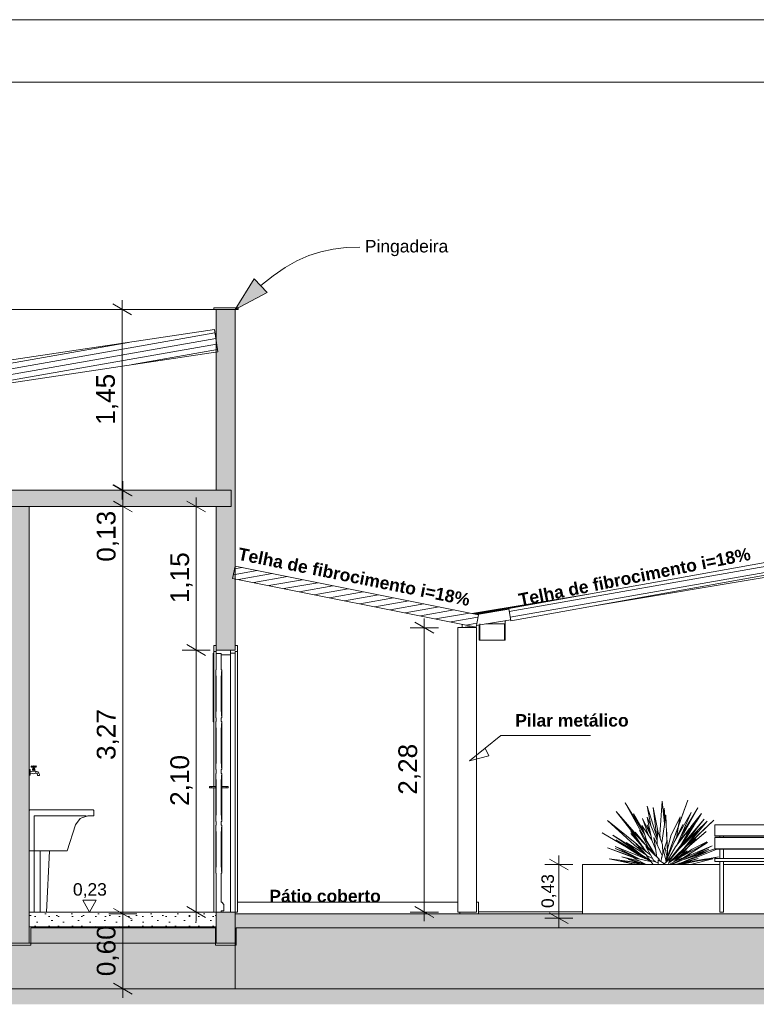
# Model space of a CAD drawing. Header units: millimetres. Extents: x 0 to 1357, y -1 to 841.
# Tile 34 of 43: x 758 to 876, y 683 to 841. Entities that reach past the tile are written whole.
import ezdxf
from ezdxf.xclip import XClip

# ---------------------------------------------------------------- set-up
doc = ezdxf.new("R2010")
doc.units = ezdxf.units.MM
doc.header["$MEASUREMENT"] = 0
doc.header["$XCLIPFRAME"] = 0
doc.linetypes.add('Wipeout_Contour', pattern=[1000, 0, -1000])
for name, color, linetype in [('Anotação - Geral.2D', 7, 'Continuous'), ('Cobertura.ARQ', 7, 'Continuous'), ('Cotas - Geral.2D', 7, 'Continuous'), ('Desenho 2D - Geral', 7, 'Continuous'), ('Desenho 2D - Geral.2D', 7, 'Continuous'), ('Interior - Mobiliário .ARQ', 7, 'Continuous'), ('Laje.ARQ', 7, 'Continuous'), ('Parede.ARQ', 7, 'Continuous'), ('Pilar.ARQ', 7, 'Continuous'), ('Vigas.ARQ', 7, 'Continuous')]:
    doc.layers.add(name, color=color, linetype=linetype)
doc.styles.add('GENERATED_STYLE_1', font='txt')
doc.styles.add('GENERATED_STYLE_2', font='txt')
pattern_1 = [(0, (-58.189, 697.9626), (0, 7.79423), [0.4875, -4.0125]), (0, (-55.939, 701.86), (0, 7.79423), [0.4875, -4.0125]), (60, (-58.189, 697.9626), (-6.75, 3.897114), [0.4875, -4.0125]), (60, (-53.689, 697.9626), (-6.75, 3.897114), [0.4875, -4.0125]), (120, (-57.701, 697.9626), (6.75, 3.897114), [0.4875, -4.0125]), (120, (-53.201, 697.9626), (6.75, 3.897114), [0.4875, -4.0125]), (0, (-58.1888, 698.7126), (0, 1.5), [0, -1.5, 0, -2.25]), (45, (-57.4388, 698.7126), (-1.0606602, 1.0606602), [0, -1.125, 0, -1.875])]
pattern_2 = [(10, (-58.1888, 697.9626), (-0.15628336, 0.88632695), [])]

# ---------------------------------------------------------------- blocks, each defined once
blk = doc.blocks.new('Desenho_1_1', base_point=(-58.19, 697.96))
at = {"layer": 'Anotação - Geral.2D', "linetype": 'Continuous', "lineweight": 0}
blk.add_hatch(color=7, dxfattribs=at).paths.add_polyline_path([(792.84, 794.56), (797.97, 797.27), (795.93, 799.47)])
at = {"layer": 'Anotação - Geral.2D', "color": 7, "linetype": 'Continuous', "lineweight": 0}
for p, q in [((792.84, 794.56), (795.93, 799.47)), ((795.93, 799.47), (797.97, 797.27)), ((792.84, 794.56), (797.97, 797.27))]:
    blk.add_line(p, q, dxfattribs=at)
at = {"layer": 'Anotação - Geral.2D', "color": 8, "linetype": 'Continuous', "lineweight": 0, "flags": 128}
blk.add_lwpolyline([(796.95, 798.37), (798.94, 799.95), (800.87, 801.26), (802.76, 802.34), (804.66, 803.18), (806.58, 803.81), (808.57, 804.24), (810.64, 804.48), (812.84, 804.56)], dxfattribs=at)
at = {"layer": 'Cotas - Geral.2D', "color": 7, "linetype": 'Continuous', "lineweight": 0}
for p, q in [((774.75, 794.56), (774.75, 796.03)), ((777, 794.56), (772.5, 794.56)), ((776.25, 793.7), (773.25, 795.43)), ((785.13, 740.83), (788.13, 739.1)), ((788.88, 739.96), (784.38, 739.96)), ((846.96, 705.56), (842.46, 705.56)), ((846.21, 704.7), (843.21, 706.43)), ((844.71, 705.56), (844.71, 707.03)), ((768.44, 699.84), (770.61, 699.84)), ((777.1, 685.66), (772.6, 685.66)), ((773.35, 686.53), (776.35, 684.8)), ((774.85, 684.2), (774.85, 685.66))]:
    blk.add_line(p, q, dxfattribs=at)
at = {"layer": 'Desenho 2D - Geral', "color": 9, "linetype": 'Continuous', "lineweight": 0}
blk.add_line((756.63, 692.64), (760.15, 692.64), dxfattribs=at)
at = {"layer": 'Desenho 2D - Geral.2D', "color": 7, "linetype": 'Continuous', "lineweight": 0}
for p, q in [((793.37, 794.8), (789.45, 794.8)), ((789.45, 794.8), (789.45, 794.56)), ((789.45, 794.56), (793.37, 794.56)), ((793.37, 794.56), (793.37, 794.8)), ((835.44, 726.25), (830.39, 722.17)), ((849.79, 726.25), (835.44, 726.25)), ((830.39, 722.17), (833.49, 722.97)), ((833.49, 722.97), (832.92, 724.21))]:
    blk.add_line(p, q, dxfattribs=at)
at = {"layer": 'Interior - Mobiliário .ARQ', "color": 8, "linetype": 'Continuous', "lineweight": 0}
for p, q in [((831.96, 741.52), (836.12, 741.52)), ((760.18, 721.31), (760.17, 721.27)), ((760.21, 721.35), (760.18, 721.31)), ((760.26, 721.37), (760.21, 721.35)), ((760.31, 721.36), (760.26, 721.37)), ((760.42, 721.33), (760.31, 721.36)), ((760.53, 721.37), (760.42, 721.33)), ((760.51, 721.32), (760.49, 721.27)), ((760.54, 721.35), (760.51, 721.32)), ((760.52, 721.33), (760.53, 721.35)), ((760.59, 721.39), (760.53, 721.37)), ((760.53, 721.36), (760.53, 721.37)), ((760.53, 721.37), (760.53, 721.37)), ((760.53, 721.35), (760.53, 721.36)), ((760.53, 721.36), (760.53, 721.36)), ((760.54, 721.36), (760.53, 721.35)), ((760.59, 721.37), (760.54, 721.35)), ((760.56, 721.36), (760.54, 721.36)), ((760.59, 721.37), (760.56, 721.36)), ((760.59, 721.39), (760.65, 721.37)), ((760.63, 721.36), (760.59, 721.37)), ((760.64, 721.35), (760.59, 721.37)), ((760.64, 721.36), (760.63, 721.36)), ((760.65, 721.35), (760.64, 721.36)), ((760.68, 721.32), (760.64, 721.35)), ((760.65, 721.37), (760.65, 721.37)), ((760.65, 721.37), (760.65, 721.36)), ((760.65, 721.37), (760.76, 721.33)), ((760.65, 721.36), (760.65, 721.36)), ((760.65, 721.36), (760.65, 721.35)), ((760.65, 721.35), (760.66, 721.33)), ((760.69, 721.27), (760.68, 721.32)), ((760.76, 721.33), (760.87, 721.36)), ((760.87, 721.36), (760.92, 721.37)), ((760.92, 721.37), (760.97, 721.35)), ((760.97, 721.35), (761, 721.31)), ((761, 721.31), (761.02, 721.27)), ((760, 720.81), (759.84, 720.86)), ((760, 719.91), (759.84, 719.86)), ((760, 720.75), (760, 720.81)), ((760, 720.81), (760, 720.81)), ((760, 720.59), (760, 720.75)), ((760, 720.36), (760, 720.59)), ((760.04, 720.56), (760, 720.56)), ((760, 720.56), (760, 720.56)), ((760, 720.14), (760, 720.36)), ((760.04, 720.16), (760, 720.16)), ((760, 720.16), (760, 720.16)), ((760, 719.97), (760, 720.14)), ((760, 719.91), (760, 719.97)), ((760, 719.91), (760, 719.91)), ((760.24, 720.51), (760.04, 720.56)), ((760.24, 720.21), (760.04, 720.16)), ((760.18, 721.22), (760.17, 721.27)), ((760.21, 721.18), (760.18, 721.22)), ((760.26, 721.17), (760.21, 721.18)), ((760.42, 720.56), (760.24, 720.51)), ((760.44, 720.16), (760.24, 720.21)), ((760.31, 721.18), (760.26, 721.17)), ((760.42, 721.2), (760.31, 721.18)), ((760.54, 721.01), (760.39, 720.87)), ((760.42, 720.87), (760.39, 720.87)), ((760.39, 720.87), (760.39, 720.87)), ((760.39, 720.87), (760.39, 720.87)), ((760.39, 720.87), (760.39, 720.77)), ((760.42, 720.77), (760.39, 720.77)), ((760.39, 720.77), (760.39, 720.77)), ((760.51, 721.17), (760.42, 721.2)), ((760.49, 720.87), (760.42, 720.87)), ((760.49, 720.77), (760.42, 720.77)), ((760.44, 720.62), (760.42, 720.56)), ((760.44, 720.77), (760.44, 720.77)), ((760.44, 720.77), (760.44, 720.62)), ((760.59, 720.11), (760.44, 720.16)), ((760.5, 720.53), (760.45, 720.53)), ((760.49, 721.27), (760.51, 721.22)), ((760.59, 720.87), (760.49, 720.87)), ((760.59, 720.77), (760.49, 720.77)), ((760.59, 720.53), (760.5, 720.53)), ((760.51, 721.22), (760.54, 721.18)), ((760.51, 721.17), (760.52, 721.14)), ((760.53, 721.19), (760.52, 721.2)), ((760.52, 721.14), (760.52, 721.07)), ((760.53, 721.07), (760.52, 721.07)), ((760.52, 721.07), (760.52, 721.07)), ((760.56, 721.07), (760.53, 721.07)), ((760.54, 721.18), (760.59, 721.17)), ((760.54, 721.07), (760.54, 721.07)), ((760.54, 721.07), (760.54, 721.01)), ((760.55, 721.01), (760.54, 721.01)), ((760.54, 721.01), (760.54, 721.01)), ((760.54, 721.01), (760.54, 721.01)), ((760.57, 721.01), (760.55, 721.01)), ((760.59, 721.07), (760.56, 721.07)), ((760.59, 721.01), (760.57, 721.01)), ((760.59, 721.17), (760.64, 721.18)), ((760.63, 721.07), (760.59, 721.07)), ((760.62, 721.01), (760.59, 721.01)), ((760.69, 720.87), (760.59, 720.87)), ((760.69, 720.77), (760.59, 720.77)), ((760.68, 720.53), (760.59, 720.53)), ((760.74, 720.16), (760.59, 720.11)), ((760.63, 721.01), (760.62, 721.01)), ((760.65, 721.07), (760.63, 721.07)), ((760.64, 721.01), (760.63, 721.01)), ((760.64, 721.18), (760.68, 721.22)), ((760.64, 721.07), (760.64, 721.07)), ((760.64, 721.07), (760.64, 721.01)), ((760.64, 721.01), (760.64, 721.01)), ((760.64, 721.01), (760.64, 721.01)), ((760.64, 721.01), (760.79, 720.87)), ((760.66, 721.2), (760.65, 721.19)), ((760.66, 721.07), (760.65, 721.07)), ((760.67, 721.17), (760.66, 721.14)), ((760.66, 721.14), (760.66, 721.07)), ((760.66, 721.07), (760.66, 721.07)), ((760.67, 721.17), (760.76, 721.2)), ((760.68, 721.22), (760.69, 721.27)), ((760.73, 720.53), (760.68, 720.53)), ((760.76, 720.87), (760.69, 720.87)), ((760.76, 720.77), (760.69, 720.77)), ((760.74, 720.77), (760.74, 720.77)), ((760.74, 720.77), (760.74, 720.62)), ((760.74, 720.62), (760.76, 720.56)), ((760.94, 720.21), (760.74, 720.16)), ((760.76, 721.2), (760.87, 721.18)), ((760.79, 720.87), (760.76, 720.87)), ((760.79, 720.77), (760.76, 720.77)), ((760.94, 720.51), (760.76, 720.56)), ((760.79, 720.87), (760.79, 720.87)), ((760.79, 720.87), (760.79, 720.87)), ((760.79, 720.87), (760.79, 720.77)), ((760.79, 720.77), (760.79, 720.77)), ((760.87, 721.18), (760.92, 721.17)), ((760.92, 721.17), (760.97, 721.18)), ((760.94, 720.52), (761.22, 720.44)), ((760.94, 720.36), (760.94, 720.44)), ((760.94, 720.29), (760.94, 720.36)), ((760.94, 720.21), (761.06, 720.17)), ((760.97, 721.18), (761, 721.22)), ((761, 721.22), (761.02, 721.27)), ((761.06, 720.17), (761.07, 720.19)), ((761.06, 720.17), (761.15, 720.08)), ((761.07, 720.19), (761.1, 720.24)), ((761.15, 720.08), (761.17, 720.1)), ((761.15, 720.08), (761.19, 719.94)), ((761.17, 720.1), (761.22, 720.12)), ((761.18, 720.38), (761.21, 720.43)), ((761.19, 719.94), (761.19, 719.86)), ((761.19, 719.86), (761.21, 719.86)), ((761.21, 720.43), (761.22, 720.44)), ((761.21, 719.86), (761.27, 719.86)), ((761.22, 720.44), (761.42, 720.24)), ((761.27, 719.86), (761.34, 719.86)), ((761.34, 719.86), (761.42, 719.86)), ((761.36, 720.2), (761.4, 720.23)), ((761.4, 720.23), (761.42, 720.24)), ((761.42, 720.24), (761.49, 719.98)), ((761.42, 719.86), (761.47, 719.86)), ((761.47, 719.86), (761.49, 719.86)), ((761.49, 719.98), (761.49, 719.86)), ((858.49, 709.74), (855.37, 715.48)), ((855.37, 715.48), (858.45, 710.43)), ((860.9, 710.37), (861.3, 715.73)), ((861.3, 715.73), (861.66, 712.13)), ((865.37, 715.87), (863.45, 710.62)), ((863.47, 710.57), (865.37, 715.87)), ((759.85, 714.21), (759.84, 714.16)), ((759.9, 714.3), (759.85, 714.21)), ((759.99, 714.36), (759.9, 714.3)), ((760.04, 714.36), (759.99, 714.36)), ((760.04, 714.36), (767.82, 714.36)), ((767.82, 714.36), (768.63, 714.36)), ((768.63, 714.36), (769.26, 714.36)), ((769.26, 714.36), (769.6, 714.36)), ((769.6, 714.36), (770.04, 714.36)), ((770.09, 714.36), (770.04, 714.36)), ((770.18, 714.3), (770.09, 714.36)), ((770.23, 714.21), (770.18, 714.3)), ((770.24, 714.16), (770.23, 714.21)), ((770.24, 713.36), (770.24, 714.16)), ((856.85, 710.31), (853.89, 714.09)), ((853.89, 714.09), (857.92, 709.45)), ((858.26, 711), (856.68, 713.68)), ((856.68, 713.68), (857.68, 711.68)), ((859.47, 711.83), (858.87, 714.91)), ((858.87, 714.91), (860.49, 709.85)), ((860.36, 710.27), (859.81, 714.73)), ((859.81, 714.73), (860.65, 710.72)), ((861.24, 709.05), (861.84, 713.46)), ((861.52, 714.08), (861.49, 713.83)), ((861.69, 712.34), (861.52, 714.08)), ((861.6, 714.6), (861.53, 713.99)), ((861.75, 712.8), (861.6, 714.6)), ((861.84, 713.46), (862.02, 709.31)), ((863.09, 708.95), (865.92, 713.91)), ((865.92, 713.91), (863.81, 709.02)), ((863.82, 708.93), (866.98, 714.68)), ((866.98, 714.68), (864.33, 710.21)), ((867.56, 713.75), (865.89, 711.61)), ((866.78, 712.47), (867.56, 713.75)), ((767.84, 713.36), (760.64, 713.36)), ((760.64, 713.36), (760.64, 707.76)), ((767.3, 711.95), (765.94, 707.76)), ((768.04, 712.97), (767.3, 711.95)), ((768.72, 713.36), (767.84, 713.36)), ((768.04, 712.97), (768.29, 713.05)), ((768.29, 713.05), (768.77, 713.21)), ((768.72, 713.36), (768.96, 713.36)), ((768.77, 713.21), (769.12, 713.32)), ((769.13, 713.33), (768.96, 713.36)), ((769.13, 713.33), (769.12, 713.32)), ((769.13, 713.33), (769.24, 713.36)), ((769.42, 713.36), (769.24, 713.36)), ((769.42, 713.36), (769.8, 713.36)), ((769.8, 713.36), (770.24, 713.36)), ((856.85, 708.68), (852.54, 712.64)), ((852.54, 712.64), (857.22, 708.85)), ((859.51, 710.13), (858.14, 712.97)), ((858.14, 712.97), (859.02, 710.37)), ((859.64, 709.48), (858.9, 713.18)), ((858.9, 713.18), (860.47, 709.41)), ((859.48, 710.25), (858.9, 711.93)), ((858.9, 711.93), (859.43, 710.53)), ((864.16, 713.22), (862.66, 710.17)), ((863.21, 709.16), (864.6, 711.99)), ((863.92, 711.88), (864.16, 713.22)), ((864.6, 711.99), (864.02, 710.58)), ((866.96, 712.71), (864.14, 708.45)), ((868.5, 712.52), (865.02, 709.14)), ((865.04, 709.66), (866.42, 711.9)), ((868.03, 712.85), (865.12, 709.49)), ((865.24, 710.46), (866.96, 712.71)), ((865.26, 709.43), (868.03, 712.85)), ((865.27, 708.69), (868.5, 712.52)), ((865.88, 709.13), (869.53, 712.66)), ((869.53, 712.66), (866.06, 709.41)), ((869.71, 710.15), (869.71, 711.96)), ((905.71, 711.96), (869.71, 711.96)), ((856.73, 707.65), (851.68, 710.64)), ((851.68, 710.64), (856.87, 707.67)), ((856.34, 708.42), (853.39, 710.3)), ((853.39, 710.3), (856.2, 708.34)), ((857.86, 708.87), (856.25, 710.55)), ((856.25, 710.55), (857.72, 708.89)), ((858.74, 707.62), (856.27, 711.14)), ((856.27, 711.14), (859.63, 707.7)), ((856.62, 710.61), (856.28, 710.94)), ((856.28, 710.94), (857.45, 709.3)), ((858.07, 709.3), (856.97, 710.78)), ((856.97, 710.78), (858.43, 708.96)), ((858.1, 710.48), (857.67, 711.05)), ((857.67, 711.05), (859.02, 708.33)), ((858.81, 709.29), (858, 711.83)), ((858, 711.83), (859.64, 709.48)), ((860.45, 708.83), (860.55, 711.02)), ((860.55, 711.02), (861.35, 708.75)), ((860.94, 709.89), (860.9, 710.37)), ((861.96, 710.58), (862.01, 710.78)), ((862.01, 710.78), (862.03, 709.37)), ((863.45, 710.62), (862.11, 706.87)), ((862.11, 706.84), (863.47, 710.57)), ((863.42, 708.39), (865.9, 711.63)), ((863.56, 709.91), (863.89, 711.73)), ((863.95, 708.04), (867.01, 710.96)), ((865.9, 711.63), (864.14, 708.54)), ((865.67, 711.33), (864.43, 709.75)), ((867.01, 710.96), (864.73, 708.15)), ((864.93, 707.92), (868.34, 710.85)), ((868.34, 710.85), (865.01, 708.03)), ((855.56, 708.42), (853.83, 709.51)), ((853.83, 709.51), (857.63, 707.36)), ((857.86, 707.18), (855.5, 709.1)), ((855.5, 709.1), (858.47, 707.31)), ((858.8, 707), (857.08, 708.87)), ((857.08, 708.87), (859.42, 707.11)), ((857.22, 708.85), (857.67, 708.43)), ((857.72, 708.89), (858.23, 708.35)), ((857.81, 708.79), (858.22, 708.22)), ((858.43, 708.96), (858.51, 708.84)), ((860.15, 707.04), (858.49, 709.74)), ((860.19, 707.01), (858.81, 709.29)), ((859.64, 709.48), (860.26, 707.91)), ((860.43, 706.77), (859.95, 709.93)), ((859.95, 709.93), (861.27, 707.01)), ((861.35, 708.75), (861.38, 707.34)), ((861.73, 708.33), (862.07, 709.49)), ((861.8, 705.84), (863.09, 708.95)), ((862.07, 709.49), (862.11, 706.72)), ((862.34, 708.8), (862.09, 708.3)), ((862.66, 710.17), (862.1, 707.79)), ((865.12, 709.49), (862.42, 706.18)), ((866.06, 709.41), (862.48, 705.97)), ((862.55, 706.01), (865.88, 709.13)), ((863.41, 709.57), (863.56, 709.91)), ((863.81, 709.02), (863.53, 708.54)), ((863.79, 708.88), (863.82, 708.93)), ((864.02, 706.23), (868.52, 709.08)), ((864.32, 708.72), (865.04, 709.66)), ((864.43, 709.75), (864.33, 709.59)), ((868.52, 709.08), (864.58, 706.99)), ((864.61, 708.67), (865.26, 709.43)), ((864.86, 708.29), (865.27, 708.69)), ((866.71, 709.7), (865.5, 708.78)), ((865.63, 708.56), (866.71, 709.7)), ((868.43, 709.21), (866.08, 708.03)), ((867.52, 708.55), (868.43, 709.21)), ((869.71, 710.1), (869.71, 710.15)), ((905.71, 710.15), (869.71, 710.15)), ((870.52, 710.1), (869.71, 710.1)), ((869.71, 708.09), (869.71, 709.9)), ((905.71, 709.9), (869.71, 709.9)), ((870.52, 709.9), (870.52, 710.1)), ((871.12, 710.1), (870.52, 710.1)), ((871.12, 709.9), (871.12, 710.1)), ((904.32, 710.1), (871.12, 710.1)), ((760.64, 707.76), (759.84, 707.76)), ((760.64, 707.76), (765.94, 707.76)), ((761.64, 707.76), (761.64, 707.76)), ((763.14, 707.76), (763.14, 707.76)), ((856.79, 706.64), (852.5, 708.26)), ((852.5, 708.26), (857.33, 706.52)), ((857.7, 706.43), (853.75, 708.46)), ((853.75, 708.46), (858.92, 706.37)), ((856.35, 707.12), (853.76, 708.16)), ((853.76, 708.16), (857.44, 706.56)), ((855.62, 708.31), (857.51, 707.15)), ((856.2, 708.34), (857.32, 707.62)), ((859.4, 706.12), (856.73, 707.65)), ((858.44, 707.38), (856.85, 708.68)), ((856.87, 707.67), (859.34, 706.2)), ((858.59, 706.51), (857.22, 707.37)), ((857.51, 707.15), (857.95, 706.91)), ((859.31, 706.28), (857.86, 707.18)), ((858.22, 708.22), (858.58, 707.86)), ((858.47, 707.31), (858.61, 707.2)), ((859.88, 706.27), (858.68, 708.46)), ((858.68, 708.46), (860.81, 706.41)), ((859.63, 707.7), (859.9, 707.29)), ((861.06, 706.06), (861.49, 707.79)), ((861.15, 706.65), (861.36, 707.27)), ((861.49, 707.79), (861.9, 706.09)), ((861.51, 707.71), (861.73, 708.34)), ((861.73, 708.34), (862.04, 706.97)), ((862.1, 706.12), (863.42, 708.39)), ((862.42, 706.17), (863.95, 708.04)), ((864.14, 708.45), (862.44, 706.26)), ((864.14, 708.54), (862.45, 706.31)), ((864.73, 708.15), (862.47, 705.96)), ((866.24, 707.27), (862.68, 705.56)), ((865.01, 708.03), (862.9, 706.23)), ((862.98, 706.27), (864.93, 707.92)), ((863.92, 706.61), (865.95, 707.9)), ((863.98, 708.08), (864.08, 708.36)), ((864.14, 706.97), (865.45, 708.37)), ((866.08, 708.03), (864.17, 706.77)), ((864.22, 706.8), (865.27, 707.77)), ((865.95, 707.9), (864.26, 706.78)), ((864.31, 705.84), (868.34, 707.55)), ((865.27, 707.77), (864.41, 707.26)), ((865.01, 707.33), (864.63, 707.19)), ((868.34, 707.55), (864.79, 706.4)), ((865.03, 708.42), (864.83, 708.27)), ((865.11, 706.73), (865.74, 707.31)), ((865.84, 706.86), (869.31, 708.55)), ((869.31, 708.55), (866.24, 707.27)), ((868.77, 708.01), (866.3, 707.08)), ((869.71, 708.1), (866.69, 707.09)), ((866.72, 706.7), (870.05, 708.03)), ((867.04, 707.21), (868.77, 708.01)), ((869.71, 708.03), (869.71, 708.09)), ((905.71, 708.09), (869.71, 708.09)), ((870.52, 708.03), (869.71, 708.03)), ((870.52, 706.56), (870.52, 708.03)), ((871.12, 708.03), (870.52, 708.03)), ((871.12, 706.56), (871.12, 708.03)), ((904.32, 708.03), (871.12, 708.03)), ((857.01, 705.56), (852.8, 706.5)), ((852.8, 706.5), (857.01, 705.94)), ((857.12, 705.56), (854.67, 706.19)), ((854.67, 706.19), (857.84, 705.82)), ((857.68, 705.9), (854.82, 706.82)), ((854.82, 706.82), (857.75, 706.09)), ((856.85, 706.17), (855.88, 706.39)), ((855.88, 706.39), (857.32, 705.97)), ((857.88, 705.56), (856.38, 705.94)), ((856.38, 705.94), (858.62, 705.62)), ((858.68, 705.59), (856.7, 706.66)), ((856.7, 706.66), (859.43, 706.03)), ((857.01, 705.94), (857.19, 705.9)), ((857.32, 705.97), (858.25, 705.74)), ((857.33, 706.52), (857.34, 706.51)), ((858.48, 705.7), (857.68, 705.9)), ((857.84, 705.82), (858.58, 705.65)), ((858.14, 705.75), (858.4, 705.72)), ((858.81, 705.56), (858.68, 705.59)), ((859.32, 706.26), (858.79, 707)), ((858.79, 707), (859.72, 706.56)), ((858.92, 706.37), (859.43, 706.08)), ((859.84, 705.56), (859.28, 706.27)), ((859.28, 706.27), (860.63, 705.85)), ((859.43, 706.03), (859.5, 706)), ((860.23, 705.98), (859.88, 706.27)), ((860.61, 705.56), (860.66, 706.33)), ((860.66, 706.33), (861.49, 705.77)), ((860.81, 706.41), (860.92, 706.16)), ((861.17, 706.52), (861.15, 706.65)), ((861.49, 705.77), (861.48, 705.56)), ((861.49, 705.56), (862.48, 706.47)), ((861.9, 706.09), (861.79, 705.84)), ((862.04, 706.97), (861.84, 706.32)), ((862.11, 706.72), (861.89, 706.14)), ((862.3, 705.61), (862.24, 705.56)), ((862.48, 706.47), (862.3, 705.61)), ((862.36, 705.9), (864.15, 706.98)), ((862.4, 705.56), (863.15, 706.02)), ((864.02, 706.23), (862.66, 705.56)), ((862.83, 705.56), (865.84, 706.86)), ((863.15, 706.02), (864.43, 706.58)), ((864.15, 706.98), (863.2, 706.05)), ((864.26, 706.78), (863.35, 706.19)), ((863.41, 705.56), (864.31, 705.84)), ((863.44, 705.56), (864.83, 705.98)), ((863.48, 706.32), (863.92, 706.61)), ((864.19, 706.78), (863.67, 706.5)), ((865.57, 706.05), (863.72, 705.56)), ((865.18, 705.93), (863.75, 705.56)), ((863.88, 706.14), (864.02, 706.23)), ((866.81, 706.22), (864, 705.56)), ((864.02, 706.86), (864.03, 706.86)), ((864.43, 706.58), (864.02, 706.23)), ((864.03, 706.86), (864.05, 706.88)), ((864.14, 705.77), (864.08, 705.77)), ((864.28, 705.56), (866.29, 705.99)), ((864.58, 705.91), (864.96, 706.11)), ((864.83, 705.98), (867.03, 706.52)), ((865, 705.89), (864.91, 705.87)), ((865.08, 706.16), (866.72, 706.7)), ((866.07, 706.05), (865.18, 705.93)), ((867.03, 706.52), (865.57, 706.05)), ((866.69, 707.09), (865.8, 706.73)), ((865.82, 705.56), (869.37, 706.48)), ((866.29, 705.99), (868.39, 706.51)), ((868.39, 706.51), (866.81, 706.22)), ((869.37, 706.48), (867.03, 706.17)), ((870.33, 706.81), (867.95, 706.4)), ((868.56, 706.37), (870.33, 706.81)), ((869.71, 706.56), (905.71, 706.56)), ((869.71, 706.06), (869.71, 706.56)), ((869.71, 706.06), (905.71, 706.06))]:
    blk.add_line(p, q, dxfattribs=at)
at = {"layer": 'Interior - Mobiliário .ARQ', "color": 7, "linetype": 'Continuous', "lineweight": 0}
blk.add_line((836.04, 741.56), (832.04, 741.56), dxfattribs=at)
at = {"layer": 'Parede.ARQ', "color": 8, "linetype": 'Continuous', "lineweight": 0}
for p, q in [((789.84, 794.56), (642.04, 794.56)), ((789.34, 739.46), (789.34, 738.46)), ((789.46, 739.46), (789.34, 739.46)), ((789.46, 718.06), (789.46, 739.7)), ((789.34, 738.46), (789.34, 729.46)), ((789.74, 736.5), (789.74, 729.39)), ((789.79, 735.8), (789.79, 730.09)), ((790.69, 735.8), (790.69, 730.09)), ((790.74, 736.5), (790.74, 729.39)), ((789.34, 729.46), (789.34, 728.46)), ((789.46, 728.46), (789.34, 728.46)), ((789.74, 728.19), (789.74, 721.08)), ((790.74, 728.19), (790.74, 721.08)), ((789.79, 727.49), (789.79, 721.78)), ((789.84, 727.22), (789.84, 723.7)), ((790.64, 727.22), (790.64, 723.7)), ((790.69, 727.49), (790.69, 721.78)), ((789.74, 719.88), (789.74, 712.77)), ((789.84, 720.78), (789.84, 720.18)), ((790.64, 720.78), (790.64, 720.18)), ((790.74, 719.88), (790.74, 712.77)), ((789.79, 719.18), (789.79, 713.47)), ((790.69, 719.18), (790.69, 713.47)), ((788.78, 718.06), (788.74, 718.06)), ((788.74, 718.06), (788.74, 717.86)), ((788.78, 717.86), (788.74, 717.86)), ((788.88, 718.06), (788.78, 718.06)), ((788.88, 717.86), (788.78, 717.86)), ((788.97, 718.06), (788.88, 718.06)), ((788.97, 717.86), (788.88, 717.86)), ((789.02, 718.06), (788.97, 718.06)), ((789.02, 717.86), (788.97, 717.86)), ((789.04, 718.06), (789.02, 718.06)), ((789.04, 717.86), (789.02, 717.86)), ((789.05, 718.06), (789.04, 718.06)), ((789.04, 718.06), (789.04, 717.86)), ((789.05, 717.86), (789.04, 717.86)), ((789.07, 718.06), (789.05, 718.06)), ((789.07, 717.86), (789.05, 717.86)), ((789.1, 718.06), (789.07, 718.06)), ((789.1, 717.86), (789.07, 717.86)), ((789.14, 718.06), (789.1, 718.06)), ((789.14, 717.86), (789.1, 717.86)), ((789.74, 718.06), (789.14, 718.06)), ((789.74, 717.86), (789.14, 717.86)), ((790.74, 718.06), (791.34, 718.06)), ((790.74, 717.86), (791.34, 717.86)), ((791.34, 718.06), (791.38, 718.06)), ((791.34, 717.86), (791.38, 717.86)), ((791.38, 718.06), (791.41, 718.06)), ((791.38, 717.86), (791.41, 717.86)), ((791.41, 718.06), (791.43, 718.06)), ((791.41, 717.86), (791.43, 717.86)), ((791.43, 718.06), (791.44, 718.06)), ((791.43, 717.86), (791.44, 717.86)), ((791.44, 718.06), (791.46, 718.06)), ((791.44, 718.06), (791.44, 717.86)), ((791.44, 717.86), (791.46, 717.86)), ((791.46, 718.06), (791.52, 718.06)), ((791.46, 717.86), (791.52, 717.86)), ((791.52, 718.06), (791.6, 718.06)), ((791.52, 717.86), (791.6, 717.86)), ((791.6, 718.06), (791.7, 718.06)), ((791.6, 717.86), (791.7, 717.86)), ((791.7, 718.06), (791.74, 718.06)), ((791.7, 717.86), (791.74, 717.86)), ((791.74, 718.06), (791.74, 717.86)), ((789.84, 713.47), (789.84, 713.67)), ((790.64, 713.47), (790.64, 713.67)), ((789.84, 711.87), (789.84, 712.47)), ((790.64, 711.87), (790.64, 712.47)), ((789.74, 711.57), (789.74, 704.46)), ((789.79, 710.87), (789.79, 705.16)), ((789.84, 710.15), (789.84, 710.87)), ((790.64, 710.15), (790.64, 710.87)), ((790.69, 710.87), (790.69, 705.16)), ((790.74, 711.57), (790.74, 704.46)), ((870.51, 705.56), (848.5, 705.56)), ((904.31, 705.56), (871.11, 705.56)), ((793.22, 699.56), (828.55, 699.56)), ((831.84, 699.56), (831.55, 699.56)), ((789.84, 692.96), (759.84, 692.96))]:
    blk.add_line(p, q, dxfattribs=at)
at = {"layer": 'Parede.ARQ', "color": 7, "linetype": 'Continuous', "lineweight": 0}
for p, q in [((792.84, 794.56), (789.84, 794.56)), ((789.46, 740.7), (789.46, 739.7)), ((789.84, 740.7), (789.46, 740.7)), ((793.22, 740.7), (792.84, 740.7)), ((793.22, 740.7), (793.22, 739.7)), ((789.84, 739.7), (789.46, 739.7)), ((792.14, 739.96), (789.84, 739.96)), ((789.84, 739.4), (789.84, 736.8)), ((790.64, 739.4), (789.84, 739.4)), ((790.64, 739.4), (790.64, 739.16)), ((790.64, 739.16), (790.64, 736.8)), ((792.14, 739.16), (790.64, 739.16)), ((792.84, 739.96), (792.14, 739.96)), ((792.84, 739.46), (792.14, 739.46)), ((792.84, 739.7), (792.84, 739.46)), ((793.22, 739.7), (792.84, 739.7)), ((789.74, 736.8), (789.74, 736.5)), ((789.84, 736.8), (789.74, 736.8)), ((789.79, 736.5), (789.74, 736.5)), ((789.79, 736.5), (789.79, 735.8)), ((789.84, 735.8), (789.79, 735.8)), ((789.84, 735.8), (789.84, 730.09)), ((790.74, 736.8), (790.64, 736.8)), ((790.64, 735.8), (790.64, 730.09)), ((790.69, 735.8), (790.64, 735.8)), ((790.69, 736.5), (790.69, 735.8)), ((790.74, 736.5), (790.69, 736.5)), ((790.74, 736.8), (790.74, 736.5)), ((789.74, 729.39), (789.74, 729.09)), ((789.79, 729.39), (789.74, 729.39)), ((789.79, 730.09), (789.79, 729.39)), ((789.84, 730.09), (789.79, 730.09)), ((790.69, 730.09), (790.64, 730.09)), ((790.69, 730.09), (790.69, 729.39)), ((790.74, 729.39), (790.69, 729.39)), ((790.74, 729.39), (790.74, 729.09)), ((789.84, 729.09), (789.74, 729.09)), ((789.74, 728.49), (789.74, 728.19)), ((789.84, 728.49), (789.74, 728.49)), ((789.79, 728.19), (789.74, 728.19)), ((789.79, 728.19), (789.79, 727.49)), ((789.84, 729.09), (789.84, 728.49)), ((790.64, 729.09), (790.64, 728.49)), ((790.74, 729.09), (790.64, 729.09)), ((790.74, 728.49), (790.64, 728.49)), ((790.69, 728.19), (790.69, 727.49)), ((790.74, 728.19), (790.69, 728.19)), ((790.74, 728.49), (790.74, 728.19)), ((789.84, 727.49), (789.79, 727.49)), ((789.84, 727.49), (789.84, 721.78)), ((790.64, 727.49), (790.64, 721.78)), ((790.69, 727.49), (790.64, 727.49)), ((789.79, 721.78), (789.79, 721.08)), ((789.84, 721.78), (789.79, 721.78)), ((790.69, 721.78), (790.64, 721.78)), ((790.69, 721.78), (790.69, 721.08)), ((789.74, 721.08), (789.74, 720.78)), ((789.79, 721.08), (789.74, 721.08)), ((789.84, 720.78), (789.74, 720.78)), ((789.74, 720.18), (789.74, 719.88)), ((789.84, 720.18), (789.74, 720.18)), ((789.79, 719.88), (789.74, 719.88)), ((789.79, 719.88), (789.79, 719.18)), ((789.84, 720.78), (789.84, 720.18)), ((790.64, 720.78), (790.64, 720.18)), ((790.74, 720.78), (790.64, 720.78)), ((790.74, 720.18), (790.64, 720.18)), ((790.74, 721.08), (790.69, 721.08)), ((790.69, 719.88), (790.69, 719.18)), ((790.74, 719.88), (790.69, 719.88)), ((790.74, 721.08), (790.74, 720.78)), ((790.74, 720.18), (790.74, 719.88)), ((789.84, 719.18), (789.79, 719.18)), ((789.84, 719.18), (789.84, 713.47)), ((790.64, 719.18), (790.64, 713.47)), ((790.69, 719.18), (790.64, 719.18)), ((789.79, 713.47), (789.79, 712.77)), ((789.84, 713.47), (789.79, 713.47)), ((790.69, 713.47), (790.64, 713.47)), ((790.69, 713.47), (790.69, 712.77)), ((789.74, 712.77), (789.74, 712.47)), ((789.79, 712.77), (789.74, 712.77)), ((789.84, 712.47), (789.74, 712.47)), ((789.74, 711.87), (789.74, 711.57)), ((789.84, 711.87), (789.74, 711.87)), ((789.84, 712.47), (789.84, 711.87)), ((790.64, 712.47), (790.64, 711.87)), ((790.74, 712.47), (790.64, 712.47)), ((790.74, 711.87), (790.64, 711.87)), ((790.74, 712.77), (790.69, 712.77)), ((790.74, 712.77), (790.74, 712.47)), ((790.74, 711.87), (790.74, 711.57)), ((789.79, 711.57), (789.74, 711.57)), ((789.79, 711.57), (789.79, 710.87)), ((789.84, 710.87), (789.79, 710.87)), ((789.84, 710.87), (789.84, 705.16)), ((790.64, 710.87), (790.64, 705.16)), ((790.69, 710.87), (790.64, 710.87)), ((790.69, 711.57), (790.69, 710.87)), ((790.74, 711.57), (790.69, 711.57)), ((789.74, 704.46), (789.74, 704.16)), ((789.79, 704.46), (789.74, 704.46)), ((789.84, 704.16), (789.74, 704.16)), ((789.79, 705.16), (789.79, 704.46)), ((789.84, 705.16), (789.79, 705.16)), ((790.69, 705.16), (790.64, 705.16)), ((790.64, 704.16), (790.64, 699.56)), ((790.74, 704.16), (790.64, 704.16)), ((790.69, 705.16), (790.69, 704.46)), ((790.74, 704.46), (790.69, 704.46)), ((790.74, 704.46), (790.74, 704.16)), ((790.74, 699.56), (790.64, 699.56)), ((790.74, 699.56), (791.04, 699.16)), ((790.64, 698.16), (790.64, 697.96)), ((791.04, 698.16), (790.64, 698.16)), ((791.04, 699.16), (791.04, 698.16)), ((759.84, 692.96), (756.84, 692.96))]:
    blk.add_line(p, q, dxfattribs=at)
at = {"layer": 'Parede.ARQ', "color": 7, "linetype": 'Continuous', "lineweight": 0, "flags": 128}
for points in [[(789.84, 739.96), (789.84, 739.7), (789.84, 739.4)], [(792.14, 739.96), (792.14, 739.46), (792.14, 739.16)]]:
    blk.add_lwpolyline(points, dxfattribs=at)
at = {"layer": 'Anotação - Geral.2D', "color": 7, "linetype": 'Continuous', "lineweight": 0, "char_height": 2}
for s, insert, attachment_point, style in [('\\A1;{\\pql;\\fArial|b0|i0|c0|p38;Pingadeira}', (813.64, 804.39), 4, 'GENERATED_STYLE_1'), ('\\A1;{\\pqc;\\fArial|b1|i0|c0|p38;Pilar metálico}', (846.82, 729.68), 2, 'GENERATED_STYLE_2'), ('\\A1;{\\pqc;\\fArial|b1|i0|c0|p38;Pátio coberto}', (807.27, 701.52), 2, 'GENERATED_STYLE_2')]:
    blk.add_mtext(s, dxfattribs=dict(at, insert=insert, attachment_point=attachment_point, style=style))
at = {"layer": 'Cotas - Geral.2D', "color": 7, "linetype": 'Continuous', "lineweight": 0, "attachment_point": 7, "rotation": 90, "style": 'GENERATED_STYLE_1'}
for s, insert, char_height, width in [('\\A1;{\\pql;\\fArial|b0|i0|c0|p38;0,13}', (774.25, 754.11), 3, 7.9817), ('\\A1;{\\pql;\\fArial|b0|i0|c0|p38;1,15}', (786.03, 747.47), 3, 7.9817), ('\\A1;{\\pql;\\fArial|b0|i0|c0|p38;3,27}', (774.25, 722.33), 3, 7.9817), ('\\A1;{\\pql;\\fArial|b0|i0|c0|p38;2,28}', (822.57, 716.76), 3, 7.9817), ('\\A1;{\\pql;\\fArial|b0|i0|c0|p38;2,10}', (786.03, 714.97), 3, 7.9817), ('\\A1;{\\pql;\\fArial|b0|i0|c0|p38;0,43}', (844.31, 698.6), 2, 5.3212)]:
    blk.add_mtext(s, dxfattribs=dict(at, insert=insert, char_height=char_height, width=width))
at = {"layer": 'Cotas - Geral.2D', "color": 7, "linetype": 'Continuous', "lineweight": 0, "insert": (766.87, 700.21), "char_height": 2, "width": 5.3212, "attachment_point": 7, "style": 'GENERATED_STYLE_1'}
blk.add_mtext('\\A1;{\\pql;\\fArial|b0|i0|c0|p38;0,23}', dxfattribs=at)
at = {"color": 254, "linetype": 'Wipeout_Contour', "lineweight": 0, "ltscale": 4573.836061}
blk.add_wipeout([(837.05, 744.64), (888.86, 753.97), (888.51, 755.93), (836.7, 746.61)], dxfattribs=at).dxf.layer = 'Cobertura.ARQ'
at = {"color": 254, "linetype": 'Wipeout_Contour', "lineweight": 0, "ltscale": 4418.36386}
blk.add_wipeout([(792.45, 751.44), (831.45, 743.64), (831.84, 745.6), (792.84, 753.4)], dxfattribs=at).dxf.layer = 'Cobertura.ARQ'
at = {"color": 254, "linetype": 'Wipeout_Contour', "lineweight": 0, "ltscale": 4194.483135}
blk.add_wipeout([(639.44, 762.96), (792.24, 762.96), (792.24, 765.56), (639.44, 765.56)], dxfattribs=at).dxf.layer = 'Laje.ARQ'
at = {"color": 254, "linetype": 'Wipeout_Contour', "lineweight": 0, "ltscale": 4507.90897}
blk.add_wipeout([(792.84, 685.66), (982.86, 685.66), (982.86, 697.66), (792.84, 697.66)], dxfattribs=at).dxf.layer = 'Laje.ARQ'
at = {"layer": 'Cobertura.ARQ', "linetype": 'Continuous', "lineweight": 0}
h = blk.add_hatch(dxfattribs=at)
h.set_pattern_fill('Madeira_0001', color=252, style=0, pattern_type=2)
h.set_pattern_definition(pattern_2)
h.paths.add_polyline_path([(837.05, 744.64), (888.86, 753.97), (888.51, 755.93), (836.7, 746.61)])
h = blk.add_hatch(dxfattribs=at)
h.set_pattern_fill('Madeira_0001', color=252, style=0, pattern_type=2)
h.set_pattern_definition(pattern_2)
h.paths.add_polyline_path([(792.45, 751.44), (831.45, 743.64), (831.84, 745.6), (792.84, 753.4)])
at = {"layer": 'Laje.ARQ', "linetype": 'Continuous', "lineweight": 0}
h = blk.add_hatch(dxfattribs=at)
h.set_pattern_fill('Concreto_Celular_0001', color=83, style=0, pattern_type=2)
h.set_pattern_definition(pattern_1)
h.paths.add_polyline_path([(639.44, 762.96), (792.24, 762.96), (792.24, 765.56), (639.44, 765.56)])
h = blk.add_hatch(dxfattribs=at)
h.set_pattern_fill('Concreto_Celular_0001', color=83, style=0, pattern_type=2)
h.set_pattern_definition(pattern_1)
h.paths.add_polyline_path([(792.84, 685.66), (982.86, 685.66), (982.86, 697.66), (792.84, 697.66)])
at = {"layer": 'Parede.ARQ', "linetype": 'Continuous', "lineweight": 0}
for points in [[(789.84, 762.96), (789.84, 739.96), (792.84, 739.96), (792.84, 794.56), (789.84, 794.56), (789.84, 765.56), (792.24, 765.56), (792.24, 762.96)], [(756.84, 692.96), (759.84, 692.96), (759.84, 762.96), (756.84, 762.96)], [(789.84, 692.96), (792.84, 692.96), (792.84, 697.96), (789.84, 697.96)]]:
    blk.add_hatch(color=36, dxfattribs=at).paths.add_polyline_path(points)
at = {"layer": 'Cobertura.ARQ', "color": 7, "linetype": 'Continuous', "lineweight": 0}
for p, q in [((888.51, 755.93), (836.7, 746.61)), ((792.84, 753.4), (792.45, 751.44)), ((792.84, 753.4), (831.84, 745.6)), ((888.86, 753.97), (837.05, 744.64)), ((792.45, 751.44), (831.45, 743.64)), ((836.7, 746.61), (837.05, 744.64)), ((831.84, 745.6), (831.45, 743.64))]:
    blk.add_line(p, q, dxfattribs=at)
at = {"layer": 'Cobertura.ARQ', "color": 8, "linetype": 'Continuous', "lineweight": 0}
blk.add_line((831.84, 697.98), (848.5, 697.98), dxfattribs=at)
at = {"layer": 'Cotas - Geral.2D', "color": 7, "linetype": 'Continuous', "lineweight": 0}
for p, q in [((823.17, 743.54), (823.17, 745)), ((825.42, 743.54), (820.92, 743.54)), ((824.67, 742.67), (821.67, 744.4)), ((823.17, 697.96), (823.17, 743.54)), ((844.71, 696.96), (844.71, 705.56)), ((825.42, 697.96), (820.92, 697.96)), ((821.67, 698.83), (824.67, 697.1)), ((823.17, 696.5), (823.17, 697.96)), ((843.21, 697.83), (846.21, 696.1)), ((846.96, 696.96), (842.46, 696.96)), ((844.71, 695.5), (844.71, 696.96))]:
    blk.add_line(p, q, dxfattribs=at)
at = {"layer": 'Desenho 2D - Geral', "color": 9, "linetype": 'Continuous', "lineweight": 0}
for p, q in [((793.03, 695.43), (982.75, 695.43)), ((793.03, 692.64), (793.03, 695.43)), ((789.72, 692.64), (793.03, 692.64))]:
    blk.add_line(p, q, dxfattribs=at)
at = {"layer": 'Interior - Mobiliário .ARQ', "color": 8, "linetype": 'Continuous', "lineweight": 0}
for p, q in [((831.96, 743.98), (831.96, 741.52)), ((836.04, 744.16), (833.03, 744.16)), ((836.12, 744.6), (836.3, 744.7)), ((836.12, 744.2), (836.12, 744.6)), ((836.12, 741.52), (836.12, 744.2)), ((870.51, 697.96), (870.51, 706.06)), ((871.11, 697.96), (871.11, 706.06)), ((871.11, 697.96), (870.51, 697.96))]:
    blk.add_line(p, q, dxfattribs=at)
at = {"layer": 'Interior - Mobiliário .ARQ', "color": 7, "linetype": 'Continuous', "lineweight": 0}
for p, q in [((832.04, 741.56), (832.04, 744.16)), ((836.04, 744.16), (836.04, 741.56))]:
    blk.add_line(p, q, dxfattribs=at)
at = {"layer": 'Laje.ARQ', "color": 7, "linetype": 'Continuous', "lineweight": 0}
for p, q in [((792.24, 765.56), (792.24, 762.96)), ((792.84, 697.66), (792.84, 692.96)), ((982.86, 697.66), (792.84, 697.66)), ((792.84, 692.96), (792.84, 685.66)), ((982.86, 685.66), (792.84, 685.66))]:
    blk.add_line(p, q, dxfattribs=at)
at = {"layer": 'Laje.ARQ', "color": 8, "linetype": 'Continuous', "lineweight": 0}
blk.add_line((639.04, 685.66), (792.84, 685.66), dxfattribs=at)
at = {"layer": 'Parede.ARQ', "color": 8, "linetype": 'Continuous', "lineweight": 0}
for p, q in [((792.14, 697.96), (792.14, 739.16)), ((792.84, 697.96), (792.84, 739.46)), ((793.22, 697.96), (793.22, 739.7)), ((848.5, 705.56), (848.5, 697.96)), ((831.84, 697.66), (831.84, 699.56)), ((793.22, 697.96), (792.84, 697.96)), ((828.84, 697.96), (828.84, 697.66)), ((848.5, 697.96), (848.5, 697.66))]:
    blk.add_line(p, q, dxfattribs=at)
at = {"layer": 'Parede.ARQ', "color": 7, "linetype": 'Continuous', "lineweight": 0}
for p, q in [((792.84, 697.96), (792.84, 697.66)), ((792.84, 692.96), (789.84, 692.96))]:
    blk.add_line(p, q, dxfattribs=at)
at = {"layer": 'Parede.ARQ', "color": 7, "linetype": 'Continuous', "lineweight": 0, "flags": 128}
blk.add_lwpolyline([(792.84, 794.56), (792.84, 740.7), (792.84, 739.96)], dxfattribs=at)
at = {"layer": 'Pilar.ARQ', "color": 8, "linetype": 'Continuous', "lineweight": 0}
for p, q in [((828.55, 743.56), (831.55, 743.56)), ((828.55, 697.96), (828.55, 743.56)), ((831.55, 697.96), (831.55, 743.56)), ((828.55, 697.96), (831.55, 697.96))]:
    blk.add_line(p, q, dxfattribs=at)
at = {"layer": 'Vigas.ARQ', "color": 8, "linetype": 'Continuous', "lineweight": 0}
for p, q in [((887.85, 753.26), (850.44, 747.05)), ((850.1, 749.02), (830.78, 745.82)), ((841.48, 747.47), (831.11, 745.75)), ((836.7, 746.58), (831.38, 745.69)), ((836.72, 746.48), (831.66, 745.64)), ((829.25, 743.56), (829.25, 744.08)), ((830.74, 743.78), (829.42, 743.56)), ((837.02, 744.82), (831.5, 743.91))]:
    blk.add_line(p, q, dxfattribs=at)
at = {"layer": 'Anotação - Geral.2D', "color": 7, "linetype": 'Continuous', "lineweight": 0, "char_height": 2, "attachment_point": 2, "style": 'GENERATED_STYLE_2'}
for insert, rotation in [((812.11, 752.68), 348.6528), ((856.65, 752.68), 11.3472)]:
    blk.add_mtext('\\A1;{\\pqc;\\fArial|b1|i0|c0|p38;Telha de fibrocimento i=18%}', dxfattribs=dict(at, insert=insert, rotation=rotation))
at = {"color": 254, "linetype": 'Wipeout_Contour', "lineweight": 0, "ltscale": 4213.44092}
blk.add_wipeout([(628.26, 763.5), (790.06, 787.77), (789.53, 791.33), (627.73, 767.06)], dxfattribs=at).dxf.layer = 'Cobertura.ARQ'
at = {"color": 254, "linetype": 'Wipeout_Contour', "lineweight": 0, "ltscale": 4168.358917}
blk.add_wipeout([(759.84, 695.56), (789.84, 695.56), (789.84, 697.96), (759.84, 697.96)], dxfattribs=at).dxf.layer = 'Laje.ARQ'
at = {"layer": 'Cobertura.ARQ', "linetype": 'Continuous', "lineweight": 0}
h = blk.add_hatch(dxfattribs=at)
h.set_pattern_fill('Madeira_0001', color=252, style=0, pattern_type=2)
h.set_pattern_definition(pattern_2)
h.paths.add_polyline_path([(628.26, 763.5), (790.06, 787.77), (789.53, 791.33), (627.73, 767.06)])
at = {"layer": 'Desenho 2D - Geral', "linetype": 'Continuous', "lineweight": 0}
h = blk.add_hatch(dxfattribs=at)
h.set_pattern_fill('Terra_0001', color=52, style=0, pattern_type=2)
h.set_pattern_definition([(45, (-58.1888, 697.9626), (-2.757716, 2.757716), []), (45, (-59.108, 698.882), (-5.515433, 5.515433), []), (45, (-60.027, 699.801), (-5.515433, 5.515433), []), (135, (-60.9465, 700.7203), (0.9192388, 0.9192388), [3.9, -3.9])])
h.paths.add_polyline_path([(601.49, 683.16), (1169.56, 683.16), (1169.56, 695.21), (1138.1, 695.21), (1138.1, 692.64), (1134.73, 692.64), (1134.73, 695.44), (1078.02, 695.44), (1078.02, 692.64), (1074.74, 692.64), (1074.74, 695.46), (986.19, 695.46), (986.19, 692.64), (982.75, 692.64), (982.75, 695.43), (793.03, 695.43), (793.03, 692.64), (789.72, 692.64), (789.72, 695.42), (760.15, 695.42), (760.15, 692.64), (756.63, 692.64), (756.63, 695.29), (642.37, 695.29), (642.37, 692.64), (638.79, 692.64), (638.79, 695.25), (601.49, 695.25)])
at = {"layer": 'Laje.ARQ', "linetype": 'Continuous', "lineweight": 0}
h = blk.add_hatch(dxfattribs=at)
h.set_pattern_fill('Concreto_Celular_0001', color=83, style=0, pattern_type=2)
h.set_pattern_definition(pattern_1)
h.paths.add_polyline_path([(759.84, 695.56), (789.84, 695.56), (789.84, 697.96), (759.84, 697.96)])
at = {"layer": 'Cobertura.ARQ', "color": 7, "linetype": 'Continuous', "lineweight": 0}
for p, q in [((789.53, 791.33), (627.73, 767.06)), ((789.53, 791.33), (790.06, 787.77)), ((790.06, 787.77), (628.26, 763.5))]:
    blk.add_line(p, q, dxfattribs=at)
at = {"layer": 'Cotas - Geral.2D', "color": 7, "linetype": 'Continuous', "lineweight": 0}
for p, q in [((774.75, 765.56), (774.75, 794.56)), ((777, 765.56), (772.5, 765.56)), ((777.1, 765.56), (772.6, 765.56)), ((773.25, 766.43), (776.25, 764.7)), ((776.35, 764.7), (773.35, 766.43)), ((774.75, 764.1), (774.75, 765.56)), ((774.85, 765.56), (774.85, 767.03)), ((774.85, 762.96), (774.85, 765.56)), ((786.63, 762.96), (786.63, 764.43)), ((777.1, 762.96), (772.6, 762.96)), ((773.35, 763.83), (776.35, 762.1)), ((774.85, 697.66), (774.85, 762.96)), ((788.88, 762.96), (784.38, 762.96)), ((788.13, 762.1), (785.13, 763.83)), ((786.63, 739.96), (786.63, 762.96)), ((786.63, 697.96), (786.63, 739.96)), ((769.53, 697.96), (768.44, 699.84)), ((770.61, 699.84), (769.53, 697.96)), ((769.53, 697.96), (768.12, 697.96)), ((769.53, 697.96), (770.93, 697.96)), ((777.1, 697.66), (772.6, 697.66)), ((773.35, 698.53), (776.35, 696.8)), ((774.85, 685.66), (774.85, 697.66)), ((788.88, 697.96), (784.38, 697.96)), ((785.13, 698.83), (788.13, 697.1)), ((786.63, 696.5), (786.63, 697.96))]:
    blk.add_line(p, q, dxfattribs=at)
at = {"layer": 'Desenho 2D - Geral', "color": 9, "linetype": 'Continuous', "lineweight": 0}
for p, q in [((760.15, 695.42), (789.72, 695.42)), ((760.15, 692.64), (760.15, 695.42)), ((789.72, 695.42), (789.72, 692.64))]:
    blk.add_line(p, q, dxfattribs=at)
at = {"layer": 'Interior - Mobiliário .ARQ', "color": 8, "linetype": 'Continuous', "lineweight": 0}
for p, q in [((760.64, 707.76), (760.64, 697.96)), ((761.64, 707.76), (761.64, 697.96)), ((763.14, 707.76), (762.64, 697.96)), ((761.64, 697.96), (761.64, 697.96)), ((762.64, 697.96), (762.64, 697.96))]:
    blk.add_line(p, q, dxfattribs=at)
at = {"layer": 'Laje.ARQ', "color": 7, "linetype": 'Continuous', "lineweight": 0}
for p, q in [((789.84, 765.56), (639.44, 765.56)), ((792.24, 765.56), (789.84, 765.56)), ((759.84, 762.96), (756.84, 762.96)), ((789.84, 762.96), (759.84, 762.96)), ((792.24, 762.96), (789.84, 762.96)), ((789.84, 697.96), (759.84, 697.96)), ((789.84, 695.56), (759.84, 695.56))]:
    blk.add_line(p, q, dxfattribs=at)
at = {"layer": 'Parede.ARQ', "color": 7, "linetype": 'Continuous', "lineweight": 0}
for p, q in [((789.84, 794.56), (789.84, 765.56)), ((759.84, 762.96), (759.84, 697.96)), ((789.84, 704.16), (789.84, 697.96)), ((759.84, 697.96), (759.84, 695.56)), ((789.84, 697.96), (789.84, 695.56)), ((759.84, 695.56), (759.84, 692.96)), ((789.84, 695.56), (789.84, 692.96))]:
    blk.add_line(p, q, dxfattribs=at)
at = {"layer": 'Parede.ARQ', "color": 8, "linetype": 'Continuous', "lineweight": 0}
blk.add_line((789.46, 697.96), (789.46, 717.86), dxfattribs=at)
at = {"layer": 'Parede.ARQ', "color": 7, "linetype": 'Continuous', "lineweight": 0, "flags": 128}
for points in [[(789.84, 762.96), (789.84, 740.7), (789.84, 739.96)], [(792.84, 697.96), (790.64, 697.96), (789.84, 697.96)]]:
    blk.add_lwpolyline(points, dxfattribs=at)
at = {"layer": 'Cotas - Geral.2D', "color": 7, "linetype": 'Continuous', "lineweight": 0, "char_height": 3, "width": 7.9817, "attachment_point": 7, "rotation": 90, "style": 'GENERATED_STYLE_1'}
for s, insert in [('\\A1;{\\pql;\\fArial|b0|i0|c0|p38;1,45}', (774.15, 776.07)), ('\\A1;{\\pql;\\fArial|b0|i0|c0|p38;0,60}', (774.25, 687.67))]:
    blk.add_mtext(s, dxfattribs=dict(at, insert=insert))

msp = doc.modelspace()

# ---------------------------------------------------------------- linework, layer by layer
at = {"layer": 'Desenho 2D - Geral.2D', "color": 7, "linetype": 'Continuous', "lineweight": 0}
for p, q in [((1189, 841), (0, 841)), ((34.51, 830.89), (1179, 831))]:
    msp.add_line(p, q, dxfattribs=at)

# ---------------------------------------------------------------- block references
at = {"color": 7, "linetype": 'Continuous', "lineweight": 0}
ref = msp.add_blockref('Desenho_1_1', (-58.19, 697.96), dxfattribs=at)
XClip(ref).set_block_clipping_path([(601.4906686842, 683.1641061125), (1169.5563307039, 812.2334149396)])

doc.saveas('drawing.dxf')
